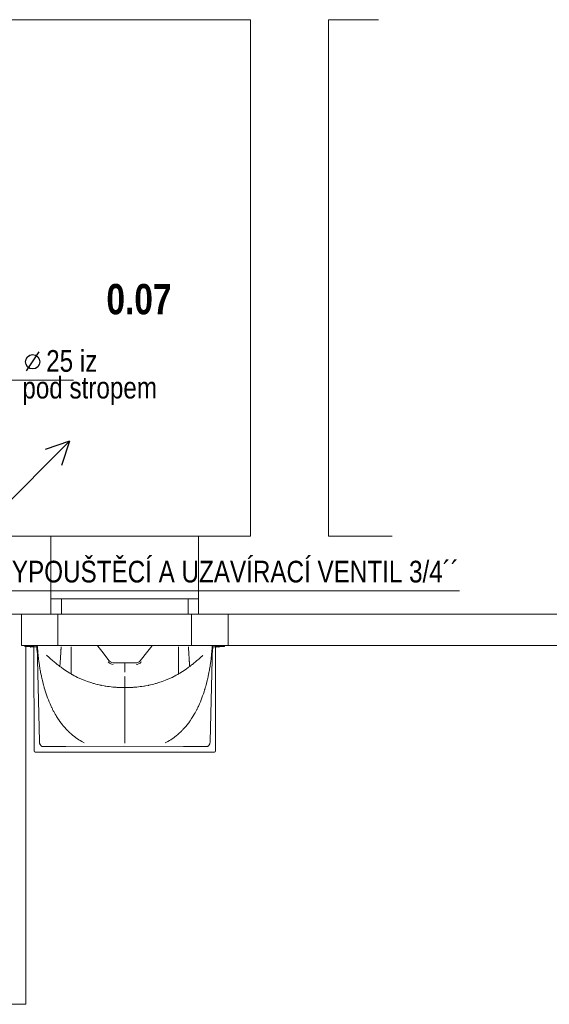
# Model space of a CAD drawing. Header units: millimetres. Extents: x -18118 to 32514, y -63087 to -43953.
# Tile 6 of 8: x 7022 to 10075, y -59847 to -54167. Entities that reach past the tile are written whole.
import ezdxf

# ---------------------------------------------------------------- set-up
doc = ezdxf.new("R2010")
doc.units = ezdxf.units.MM
doc.linetypes.add('Carkovana 2x_1', pattern=[200, 150, -50])
doc.layers.add('XR$2$1.PP - SLEPY_1', color=7, linetype='Continuous', lineweight=25)
doc.layers.add('XR$3$VODOVOD_1', color=7, linetype='Continuous', lineweight=25)
doc.styles.add('ARIAL', font='ARIAL.TTF')
doc.styles.add('Arial Black', font='Arial Black')

# ---------------------------------------------------------------- blocks, each defined once
blk = doc.blocks.new('KOMPLEXNÍ OBJEKT_50')
at = {"layer": 'XR$2$1.PP - SLEPY_1', "color": 138, "linetype": 'Continuous', "lineweight": 13}
for p, q in [((7052.1, -57780.9), (7051.8, -57776.7)), ((7096.6, -57776.7), (7054.1, -57776.7)), ((7102.9, -57782.7), (7055.4, -57782.7)), ((7084.2, -57782.7), (7084.2, -57785.9)), ((7084.8, -57786.7), (7084.9, -57786.7)), ((7086.6, -57782.7), (7085.5, -57786.2)), ((7090.2, -57784.7), (7098.2, -57784.7)), ((7099, -57776.7), (7096.6, -57776.7)), ((7104.1, -57784.7), (7098.2, -57784.7)), ((7104.1, -57787.5), (7101.8, -57784.7)), ((7104, -57776.7), (7105.1, -58384.7)), ((7108, -57776.7), (7104, -57776.7)), ((7108, -57776.7), (7109.6, -57776.7)), ((7109.8, -57776.7), (7109.6, -57776.7)), ((7110.3, -57776.7), (7109.8, -57776.7)), ((7110.7, -57776.7), (7110.3, -57776.7)), ((7119.2, -57776.7), (7110.7, -57776.7)), ((7119.2, -57776.7), (7119.7, -57776.7)), ((7119.7, -57776.7), (7120.1, -57776.7)), ((7120.6, -57776.7), (7120.1, -57776.7)), ((7122.7, -57776.7), (7121.6, -57776.7)), ((7136, -58329.8), (7123, -57778.6)), ((7471, -57776.7), (7471.2, -57780)), ((7494.6, -57809.9), (7471.7, -57781.3)), ((7538.4, -57864.7), (7494.6, -57809.9)), ((7717.1, -57864.7), (7761, -57809.9)), ((7761, -57809.9), (7783.9, -57781.3)), ((7784.6, -57776.7), (7784.3, -57780)), ((8119.5, -58329.8), (8132.5, -57778.6)), ((8132.8, -57776.7), (8133.9, -57776.7)), ((8134.9, -57776.7), (8135.4, -57776.7)), ((8135.9, -57776.7), (8135.4, -57776.7)), ((8136.3, -57776.7), (8135.9, -57776.7)), ((8136.3, -57776.7), (8144.8, -57776.7)), ((8144.8, -57776.7), (8145.3, -57776.7)), ((8145.3, -57776.7), (8145.7, -57776.7)), ((8145.7, -57776.7), (8145.9, -57776.7)), ((8147.5, -57776.7), (8145.9, -57776.7)), ((8147.5, -57776.7), (8151.5, -57776.7)), ((8151.5, -57776.7), (8150.4, -58384.7)), ((8151.5, -57784.7), (8157.4, -57784.7)), ((8151.5, -57787.5), (8153.7, -57784.7)), ((8152.6, -57782.7), (8200.1, -57782.7)), ((8156.6, -57776.7), (8158.9, -57776.7)), ((8165.4, -57784.7), (8157.4, -57784.7)), ((8158.9, -57776.7), (8201.4, -57776.7)), ((8169, -57782.7), (8170, -57786.2)), ((8170.7, -57786.7), (8170.6, -57786.7)), ((8171.4, -57782.7), (8171.3, -57785.9)), ((8203.5, -57780.9), (8203.8, -57776.7)), ((7627.8, -57876.4), (7561, -57876.4)), ((7627.8, -57876.4), (7627.8, -57886.1)), ((7627.8, -57876.4), (7694.5, -57876.4)), ((7627.8, -57876.4), (7627.8, -57886.1)), ((7627.8, -57886.1), (7627.8, -57924.1)), ((7627.8, -57886.1), (7627.8, -57924.1)), ((7627.8, -58357.6), (7288.4, -58359.4)), ((7627.8, -58357.6), (7967.1, -58359.4)), ((7110.7, -58391.7), (8144.8, -58391.7))]:
    blk.add_line(p, q, dxfattribs=at)
at = {"layer": 'XR$2$1.PP - SLEPY_1', "color": 138, "linetype": 'Carkovana 2x_1', "lineweight": 13}
for p, q in [((7121.4, -57783.7), (7103, -57783.7)), ((7103.2, -57783.6), (7103.2, -57782.7)), ((7115.1, -57784.7), (7104.1, -57784.7)), ((7121.6, -57803.7), (7120.3, -57784.6)), ((7121.1, -57784.5), (7122.4, -57803.6)), ((7122.9, -57809.2), (7121.1, -57784.5)), ((7121.5, -57778.6), (7121.5, -57776.7)), ((7122.5, -57790.2), (7121.5, -57778.6)), ((7121.6, -57776.7), (7121.6, -57778.6)), ((7123.4, -57782.6), (7123.1, -57778.5)), ((7471.2, -57780), (7471.2, -57780.5)), ((7494.6, -57809.9), (7494.6, -57810.2)), ((7761, -57809.9), (7761, -57810.2)), ((7784.3, -57780), (7784.3, -57780.5)), ((8132.1, -57782.6), (8132.4, -57778.5)), ((8132.6, -57809.2), (8134.4, -57784.5)), ((8133.1, -57790.2), (8134, -57778.6)), ((8134.4, -57784.5), (8133.1, -57803.6)), ((8133.9, -57803.7), (8135.2, -57784.6)), ((8134, -57778.6), (8134, -57776.7)), ((8134, -57776.7), (8134, -57778.6)), ((8134.1, -57783.7), (8152.5, -57783.7)), ((8140.4, -57784.7), (8151.5, -57784.7)), ((8152.4, -57783.6), (8152.4, -57782.7)), ((7532.7, -57871.5), (7532.7, -57871.7)), ((7538.4, -57865), (7538.4, -57864.7)), ((7561, -57876.7), (7561, -57876.4)), ((7561, -57876.7), (7627.8, -57876.7)), ((7694.5, -57876.7), (7627.8, -57876.7)), ((7694.5, -57876.7), (7694.5, -57876.4)), ((7717.1, -57865), (7717.1, -57864.7)), ((7722.8, -57871.5), (7722.8, -57871.7))]:
    blk.add_line(p, q, dxfattribs=at)
at = {"layer": 'XR$2$1.PP - SLEPY_1', "color": 138, "linetype": 'Continuous', "lineweight": 13}
for points in [[(7054.1, -57776.7), (7052.4, -57776.7), (7051.8, -57776.7)], [(7055.4, -57782.7), (7054.7, -57782.7), (7054.2, -57782.7), (7054.1, -57782.7), (7053.8, -57782.7), (7053.6, -57782.7)], [(7099, -57776.7), (7099.2, -57776.7), (7099.9, -57776.7), (7100.9, -57776.7), (7102.3, -57776.7)], [(7102.3, -57776.7), (7102.3, -57776.7), (7102.3, -57776.7)], [(7102.3, -57776.7), (7103.1, -57776.7), (7103.6, -57776.7), (7103.9, -57776.7), (7104, -57776.7)], [(7121.4, -57776.7), (7121.4, -57776.7), (7121.4, -57776.7), (7121.3, -57776.7), (7121.2, -57776.7), (7121.2, -57776.7), (7120.9, -57776.7), (7120.7, -57776.7), (7120.7, -57776.7), (7120.6, -57776.7), (7120.6, -57776.7)], [(7121.5, -57776.7), (7121.8, -57776.7), (7122.1, -57776.8), (7122.3, -57776.9), (7122.6, -57777.2), (7122.8, -57777.6), (7122.9, -57777.8), (7123.1, -57778.2), (7123.1, -57778.5)], [(7121.6, -57776.7), (7121.9, -57776.7), (7122.2, -57776.8), (7122.5, -57777), (7122.7, -57777.3), (7122.9, -57777.6), (7123.1, -57778), (7123.1, -57778.4)], [(7123.2, -57778.4), (7123, -57777.9), (7122.9, -57777.5), (7122.5, -57777), (7122.2, -57776.8), (7122.1, -57776.8), (7121.8, -57776.7), (7121.7, -57776.7), (7121.7, -57776.7), (7121.6, -57776.7), (7121.6, -57776.7), (7121.6, -57776.7), (7121.6, -57776.7), (7121.6, -57776.7), (7121.6, -57776.7)], [(7122.6, -57776.7), (7122.7, -57776.7), (7122.7, -57776.7), (7123.4, -57776.7), (7124.3, -57776.7), (7124.5, -57776.7), (7126, -57776.7), (7127.9, -57776.7), (7129.9, -57776.7), (7130.1, -57776.7), (7132.7, -57776.7), (7138.1, -57776.7), (7138.7, -57776.7), (7142.1, -57776.7), (7142.6, -57776.7), (7145.7, -57776.7), (7147.6, -57776.7), (7149.3, -57776.7), (7149.5, -57776.7), (7151.4, -57776.7), (7153.4, -57776.7), (7153.9, -57776.7), (7155.4, -57776.7), (7157.5, -57776.7), (7158.5, -57776.7), (7158.5, -57776.7), (7159.5, -57776.7), (7160.6, -57776.7), (7161.1, -57776.7), (7161.6, -57776.7)], [(7126.9, -57817.6), (7126.2, -57808.6), (7126, -57807), (7124.7, -57792.5), (7124.3, -57788.4), (7124, -57785.3), (7123.6, -57781.7), (7123.2, -57778.4)], [(7471, -57776.7), (7396.3, -57776.7), (7365, -57776.7), (7336.1, -57776.7), (7306.3, -57776.7), (7272.8, -57776.7), (7243.2, -57776.7), (7232.9, -57776.7), (7227.4, -57776.7), (7221.1, -57776.7), (7211.7, -57776.7), (7202.4, -57776.7), (7196.7, -57776.7), (7192, -57776.7), (7187, -57776.7), (7181, -57776.7), (7175.4, -57776.7), (7173, -57776.7), (7171.4, -57776.7), (7169.7, -57776.7), (7167.5, -57776.7), (7165.5, -57776.7), (7164.5, -57776.7), (7163.8, -57776.7), (7163, -57776.7), (7161.6, -57776.7)], [(7784.6, -57776.7), (7859.2, -57776.7), (7890.5, -57776.7), (7919.4, -57776.7), (7949.2, -57776.7), (7982.7, -57776.7), (8012.3, -57776.7), (8022.6, -57776.7), (8028.1, -57776.7), (8034.4, -57776.7), (8043.8, -57776.7), (8053.1, -57776.7), (8058.8, -57776.7), (8063.5, -57776.7), (8068.5, -57776.7), (8074.5, -57776.7), (8080.1, -57776.7), (8082.5, -57776.7), (8084.1, -57776.7), (8085.8, -57776.7), (8088, -57776.7), (8090.1, -57776.7), (8091, -57776.7), (8091.8, -57776.7), (8092.5, -57776.7), (8093.9, -57776.7)], [(8132.9, -57776.7), (8132.8, -57776.7), (8132.8, -57776.7), (8132.1, -57776.7), (8131.2, -57776.7), (8131, -57776.7), (8129.5, -57776.7), (8127.6, -57776.7), (8125.6, -57776.7), (8125.4, -57776.7), (8122.8, -57776.7), (8117.5, -57776.7), (8116.8, -57776.7), (8113.4, -57776.7), (8112.9, -57776.7), (8109.8, -57776.7), (8107.9, -57776.7), (8106.2, -57776.7), (8106, -57776.7), (8104.1, -57776.7), (8102.1, -57776.7), (8101.7, -57776.7), (8100.1, -57776.7), (8098, -57776.7), (8097, -57776.7), (8097, -57776.7), (8096, -57776.7), (8095, -57776.7), (8094.4, -57776.7), (8093.9, -57776.7)], [(8128.6, -57817.6), (8129.3, -57808.6), (8129.5, -57807), (8130.8, -57792.5), (8131.2, -57788.4), (8131.5, -57785.3), (8131.9, -57781.7), (8132.3, -57778.4)], [(8134, -57776.7), (8133.7, -57776.7), (8133.4, -57776.8), (8133.2, -57776.9), (8132.9, -57777.2), (8132.7, -57777.6), (8132.6, -57777.8), (8132.5, -57778.2), (8132.4, -57778.5)], [(8134, -57776.7), (8133.6, -57776.7), (8133.3, -57776.8), (8133, -57777), (8132.8, -57777.3), (8132.6, -57777.6), (8132.4, -57778), (8132.4, -57778.4)], [(8132.4, -57778.4), (8132.5, -57777.9), (8132.6, -57777.5), (8133.1, -57777), (8133.3, -57776.8), (8133.5, -57776.8), (8133.7, -57776.7), (8133.8, -57776.7), (8133.8, -57776.7), (8133.9, -57776.7), (8133.9, -57776.7), (8133.9, -57776.7), (8133.9, -57776.7), (8133.9, -57776.7), (8133.9, -57776.7)], [(8134.1, -57776.7), (8134.1, -57776.7), (8134.1, -57776.7), (8134.2, -57776.7), (8134.3, -57776.7), (8134.4, -57776.7), (8134.6, -57776.7), (8134.8, -57776.7), (8134.9, -57776.7), (8134.9, -57776.7), (8134.9, -57776.7)], [(8153.2, -57776.7), (8152.5, -57776.7), (8151.9, -57776.7), (8151.6, -57776.7), (8151.5, -57776.7)], [(8156.6, -57776.7), (8156.3, -57776.7), (8155.7, -57776.7), (8154.6, -57776.7), (8153.2, -57776.7)], [(8153.2, -57776.7), (8153.2, -57776.7), (8153.2, -57776.7)], [(8200.1, -57782.7), (8200.8, -57782.7), (8201.3, -57782.7), (8201.4, -57782.7), (8201.8, -57782.7), (8201.9, -57782.7)], [(8201.4, -57776.7), (8203.2, -57776.7), (8203.8, -57776.7)], [(7211.8, -58145.6), (7210.8, -58143.5), (7210.1, -58142.1), (7206.8, -58135.1), (7205.9, -58133.4), (7203.6, -58128.3), (7201.8, -58124.4), (7201.2, -58123.1), (7197, -58113.4), (7196.6, -58112.5), (7192.2, -58102.1), (7192, -58101.7), (7187.5, -58090.6), (7183.1, -58079.4), (7182.9, -58079), (7178.9, -58068.1), (7174.9, -58056.5), (7174.4, -58055.1), (7171.1, -58044.9), (7167.4, -58033), (7166.6, -58030.5), (7163.8, -58021), (7162.9, -58017.9), (7160.4, -58008.8), (7159.4, -58005.1), (7157.1, -57996.5), (7152.7, -57979.1), (7150.9, -57971.3), (7149.6, -57965.8), (7148, -57958.4), (7146.7, -57952.3), (7145.3, -57945.4), (7142.7, -57932.3), (7141.3, -57924.9), (7140.3, -57919), (7138.8, -57911), (7137.9, -57905.5), (7136.4, -57896.9), (7135.6, -57892), (7133.5, -57878.3), (7132.1, -57868.3), (7131.6, -57864.4), (7130.7, -57857.4), (7130.2, -57853.6), (7129.9, -57850.4), (7129.4, -57846.3), (7129.1, -57843.2), (7128.7, -57838.8), (7128.4, -57836.1), (7128.1, -57832.2)], [(7539.3, -57878.1), (7535.9, -57875), (7532.7, -57871.5)], [(7561, -57876.4), (7558.2, -57876.3), (7552.7, -57875.1), (7545, -57871.1), (7540.4, -57867.1), (7538.4, -57864.7)], [(7539.3, -57878.1), (7539.7, -57878.4), (7543.6, -57881.2)], [(7694.5, -57876.4), (7697.3, -57876.3), (7702.8, -57875.1), (7710.5, -57871.1), (7715.1, -57867.1), (7717.1, -57864.7)], [(7716.2, -57878.1), (7715.8, -57878.4), (7711.9, -57881.2), (7707.7, -57883.3), (7703.4, -57884.9), (7699, -57885.8), (7696, -57886.1), (7694.5, -57886.1)], [(7716.2, -57878.1), (7719.6, -57875), (7722.8, -57871.5)], [(8043.7, -58145.6), (8044.8, -58143.5), (8045.4, -58142.1), (8048.8, -58135.1), (8049.6, -58133.4), (8051.9, -58128.3), (8053.7, -58124.4), (8054.3, -58123.1), (8058.6, -58113.4), (8059, -58112.5), (8063.4, -58102.1), (8063.6, -58101.7), (8068, -58090.6), (8072.4, -58079.4), (8072.6, -58079), (8076.6, -58068.1), (8080.6, -58056.5), (8081.1, -58055.1), (8084.4, -58044.9), (8088.2, -58033), (8088.9, -58030.5), (8091.7, -58021), (8092.6, -58017.9), (8095.2, -58008.8), (8096.2, -58005.1), (8098.5, -57996.5), (8102.8, -57979.1), (8104.6, -57971.3), (8105.9, -57965.8), (8107.5, -57958.4), (8108.8, -57952.3), (8110.2, -57945.4), (8112.8, -57932.3), (8114.2, -57924.9), (8115.3, -57919), (8116.7, -57911), (8117.6, -57905.5), (8119.1, -57896.9), (8119.9, -57892), (8122, -57878.3), (8123.4, -57868.3), (8123.9, -57864.4), (8124.8, -57857.4), (8125.3, -57853.6), (8125.7, -57850.4), (8126.1, -57846.3), (8126.4, -57843.2), (8126.8, -57838.8), (8127.1, -57836.1), (8127.4, -57832.2)], [(7543.6, -57881.2), (7547.8, -57883.3), (7552.1, -57884.9)], [(7556.5, -57885.8), (7559.5, -57886.1), (7561, -57886.1)], [(7627.8, -57955.6), (7627.8, -57958.5), (7627.8, -57958.7), (7627.8, -57964.9), (7627.8, -57971.5), (7627.8, -57973.9), (7627.8, -57974), (7627.8, -57979.7), (7627.8, -57983.1), (7627.8, -57987.7), (7627.8, -57988.9), (7627.8, -57991.9), (7627.8, -57995.7), (7627.8, -58000.7), (7627.8, -58003.6), (7627.8, -58009.2), (7627.8, -58011.3), (7627.8, -58014.9), (7627.8, -58015.2), (7627.8, -58017.7)], [(7627.8, -57955.6), (7627.8, -57958.5), (7627.8, -57958.7), (7627.8, -57964.9), (7627.8, -57971.5), (7627.8, -57973.9), (7627.8, -57974), (7627.8, -57979.7), (7627.8, -57983.1), (7627.8, -57987.7), (7627.8, -57988.9), (7627.8, -57991.9), (7627.8, -57995.7), (7627.8, -58000.7), (7627.8, -58003.6), (7627.8, -58009.2), (7627.8, -58011.3), (7627.8, -58014.9), (7627.8, -58015.2), (7627.8, -58017.7)], [(7627.8, -58246.4), (7627.8, -58244.1), (7627.8, -58239.4), (7627.8, -58232.4), (7627.8, -58218.1), (7627.8, -58203.5), (7627.8, -58188.4), (7627.8, -58173), (7627.8, -58157.1), (7627.8, -58140.7), (7627.8, -58124), (7627.8, -58107), (7627.8, -58089.6), (7627.8, -58072), (7627.8, -58054.1), (7627.8, -58045), (7627.8, -58036), (7627.8, -58026.8), (7627.8, -58022.3), (7627.8, -58019.2), (7627.8, -58017.7)], [(7627.8, -58246.4), (7627.8, -58244.1), (7627.8, -58239.4), (7627.8, -58232.4), (7627.8, -58218.1), (7627.8, -58203.5), (7627.8, -58188.4), (7627.8, -58173), (7627.8, -58157.1), (7627.8, -58140.7), (7627.8, -58124), (7627.8, -58107), (7627.8, -58089.6), (7627.8, -58072), (7627.8, -58054.1), (7627.8, -58045), (7627.8, -58036), (7627.8, -58026.8), (7627.8, -58022.3), (7627.8, -58019.2), (7627.8, -58017.7)], [(7227, -58173.4), (7222.6, -58166), (7220.2, -58161.7), (7218, -58157.8), (7215.7, -58153.4), (7211.8, -58145.6)], [(8028.5, -58173.4), (8032.9, -58166), (8035.3, -58161.7), (8037.5, -58157.8), (8039.8, -58153.4), (8043.7, -58145.6)], [(7286.9, -58255.8), (7285.3, -58254), (7282.1, -58250.6), (7277.4, -58245.3), (7272.8, -58239.9), (7271.4, -58238.1), (7268.3, -58234.3), (7266.4, -58231.9), (7262.3, -58226.5), (7259.5, -58222.9), (7255.2, -58216.9), (7252.2, -58212.5), (7251, -58210.8), (7242.7, -58198.3), (7238.6, -58192), (7234.7, -58185.7), (7231.5, -58180.5), (7230.8, -58179.5), (7228.3, -58175.4), (7227, -58173.4)], [(7968.6, -58255.8), (7970.2, -58254), (7973.4, -58250.6), (7978.1, -58245.3), (7982.7, -58239.9), (7984.2, -58238.1), (7987.2, -58234.3), (7989.1, -58231.9), (7993.3, -58226.5), (7996, -58222.9), (8000.3, -58216.9), (8003.3, -58212.5), (8004.5, -58210.8), (8012.8, -58198.3), (8016.9, -58192), (8020.8, -58185.7), (8024.1, -58180.5), (8024.7, -58179.5), (8027.2, -58175.4), (8028.5, -58173.4)], [(7286.9, -58255.8), (7288.7, -58257.7), (7290.4, -58259.5), (7291.5, -58260.7), (7292.2, -58261.4), (7293.9, -58263.2), (7296.3, -58265.6), (7297.7, -58267), (7298.7, -58268), (7301, -58270.3), (7302.9, -58272.2), (7303.2, -58272.5), (7305.3, -58274.6), (7307.3, -58276.6), (7307.6, -58276.9), (7309.3, -58278.5), (7311.4, -58280.5), (7312.3, -58281.3), (7313.6, -58282.5), (7316, -58284.6), (7317.8, -58286.2), (7318.6, -58286.8), (7321.5, -58289.3), (7322.4, -58290.1), (7324.7, -58292)], [(7627.8, -58246.4), (7627.8, -58247.7), (7627.8, -58248.8), (7627.8, -58250.1), (7627.8, -58251.1), (7627.8, -58253.8), (7627.8, -58255.8), (7627.8, -58260.3), (7627.8, -58261), (7627.8, -58264.8), (7627.8, -58267.9), (7627.8, -58269.1), (7627.8, -58273.3), (7627.8, -58274.6), (7627.8, -58277.4), (7627.8, -58280.9), (7627.8, -58281.4), (7627.8, -58286.9), (7627.8, -58288.9), (7627.8, -58292.4), (7627.8, -58292.4), (7627.8, -58295.7), (7627.8, -58297.5), (7627.8, -58298.8), (7627.8, -58301.7), (7627.8, -58302.2), (7627.8, -58304.5), (7627.8, -58306.5), (7627.8, -58307.2), (7627.8, -58310.5), (7627.8, -58312.1), (7627.8, -58314.1), (7627.8, -58316.3), (7627.8, -58317.3), (7627.8, -58318.2), (7627.8, -58320), (7627.8, -58320.1), (7627.8, -58322.6), (7627.8, -58323.2), (7627.8, -58325.1), (7627.8, -58326.3), (7627.8, -58327.4), (7627.8, -58329.3), (7627.8, -58329.8), (7627.8, -58330.8), (7627.8, -58332.3), (7627.8, -58332.4), (7627.8, -58334.1), (7627.8, -58335), (7627.8, -58335.9), (7627.8, -58337.6), (7627.8, -58338.7)], [(7627.8, -58246.4), (7627.8, -58247.7), (7627.8, -58248.8), (7627.8, -58250.1), (7627.8, -58251.1), (7627.8, -58253.8), (7627.8, -58255.8), (7627.8, -58260.3), (7627.8, -58261), (7627.8, -58264.8), (7627.8, -58267.9), (7627.8, -58269.1), (7627.8, -58273.3), (7627.8, -58274.6), (7627.8, -58277.4), (7627.8, -58280.9), (7627.8, -58281.4), (7627.8, -58286.9), (7627.8, -58288.9), (7627.8, -58292.4), (7627.8, -58292.4), (7627.8, -58295.7), (7627.8, -58297.5), (7627.8, -58298.8), (7627.8, -58301.7), (7627.8, -58302.2), (7627.8, -58304.5), (7627.8, -58306.5), (7627.8, -58307.2), (7627.8, -58310.5), (7627.8, -58312.1), (7627.8, -58314.1), (7627.8, -58316.3), (7627.8, -58317.3), (7627.8, -58318.2), (7627.8, -58320), (7627.8, -58320.1), (7627.8, -58322.6), (7627.8, -58323.2), (7627.8, -58325.1), (7627.8, -58326.3), (7627.8, -58327.4), (7627.8, -58329.3), (7627.8, -58329.8), (7627.8, -58330.8), (7627.8, -58332.3), (7627.8, -58332.4), (7627.8, -58334.1), (7627.8, -58335), (7627.8, -58335.9), (7627.8, -58337.6), (7627.8, -58338.7)], [(7968.6, -58255.8), (7966.9, -58257.7), (7965.2, -58259.5), (7964, -58260.7), (7963.3, -58261.4), (7961.6, -58263.2), (7959.2, -58265.6), (7957.8, -58267), (7956.8, -58268), (7954.5, -58270.3), (7952.6, -58272.2), (7952.3, -58272.5), (7950.2, -58274.6), (7948.2, -58276.6), (7947.9, -58276.9), (7946.2, -58278.5), (7944.1, -58280.5), (7943.2, -58281.3), (7941.9, -58282.5), (7939.5, -58284.6), (7937.7, -58286.2), (7936.9, -58286.8), (7934, -58289.3), (7933.1, -58290.1), (7930.8, -58292)], [(7136, -58329.8), (7136, -58330.4), (7136, -58330.7), (7136, -58331.6), (7136, -58331.7), (7136.1, -58333.4), (7136.1, -58333.5), (7136.2, -58335.1), (7136.2, -58335.2), (7136.3, -58336.8), (7136.3, -58337), (7136.8, -58339.8), (7137, -58340.6), (7137.6, -58342.8), (7138, -58344), (7138.6, -58345.6), (7139.4, -58347.2), (7139.9, -58348.3), (7141, -58350.1), (7143, -58352.8), (7143.2, -58352.9), (7145.1, -58354.9), (7145.2, -58355.1), (7147.1, -58356.6), (7147.7, -58357), (7149.3, -58357.9), (7150.3, -58358.5), (7151.5, -58359), (7151.7, -58359.1), (7153.1, -58359.5), (7153.9, -58359.7), (7154.6, -58359.9), (7155.1, -58359.9), (7156, -58360.1), (7156.3, -58360.1), (7157.4, -58360.1), (7157.6, -58360.1), (7158.9, -58360.2), (7159, -58360.2), (7160.4, -58360.1), (7160.8, -58360.1), (7161.1, -58360.1), (7161.8, -58360)], [(7324.7, -58292), (7329, -58295.6), (7331.4, -58297.6), (7333.6, -58299.4), (7337.1, -58302.2), (7345.6, -58308.7), (7355, -58315.5), (7363, -58320.9), (7370.7, -58325.7), (7379.2, -58330.7), (7394.5, -58338.7)], [(7930.8, -58292), (7926.6, -58295.6), (7924.1, -58297.6), (7921.9, -58299.4), (7918.4, -58302.2), (7910, -58308.7), (7900.5, -58315.5), (7892.5, -58320.9), (7884.8, -58325.7), (7876.3, -58330.7), (7861, -58338.7)], [(8119.5, -58329.8), (8119.5, -58330.4), (8119.5, -58330.7), (8119.5, -58331.6), (8119.5, -58331.7), (8119.5, -58333.4), (8119.4, -58333.5), (8119.4, -58335.1), (8119.4, -58335.2), (8119.2, -58336.8), (8119.2, -58337), (8118.7, -58339.8), (8118.5, -58340.6), (8117.9, -58342.8), (8117.5, -58344), (8116.9, -58345.6), (8116.2, -58347.2), (8115.6, -58348.3), (8114.5, -58350.1), (8112.5, -58352.8), (8112.4, -58352.9), (8110.5, -58354.9), (8110.3, -58355.1), (8108.4, -58356.6), (8107.8, -58357), (8106.3, -58357.9), (8105.2, -58358.5), (8104, -58359), (8103.8, -58359.1), (8102.4, -58359.5), (8101.7, -58359.7), (8101, -58359.9), (8100.5, -58359.9), (8099.5, -58360.1), (8099.2, -58360.1), (8098.1, -58360.1), (8097.9, -58360.1), (8096.6, -58360.2), (8096.5, -58360.2), (8095.2, -58360.1), (8094.7, -58360.1), (8094.4, -58360.1), (8093.7, -58360)], [(7161.8, -58360), (7163.8, -58360), (7164.8, -58360), (7165.7, -58360), (7169.7, -58360), (7170.8, -58359.9), (7177.6, -58359.9), (7179.9, -58359.9), (7193.4, -58359.8), (7197.9, -58359.8), (7209.2, -58359.7), (7216, -58359.7), (7225.1, -58359.6), (7234.1, -58359.6), (7240.9, -58359.6), (7243.1, -58359.6), (7252.2, -58359.5), (7256.7, -58359.5), (7261.2, -58359.5), (7270.3, -58359.5), (7272.5, -58359.5), (7274.8, -58359.4), (7276.5, -58359.4), (7279.3, -58359.4), (7280.4, -58359.4), (7281.6, -58359.4), (7282.4, -58359.4), (7283.8, -58359.4), (7284.4, -58359.4), (7286.1, -58359.4), (7286.4, -58359.4), (7287.4, -58359.4), (7287.6, -58359.4), (7288.4, -58359.4)], [(8093.7, -58360), (8091.8, -58360), (8090.7, -58360), (8089.8, -58360), (8085.8, -58360), (8084.7, -58359.9), (8077.9, -58359.9), (8075.7, -58359.9), (8062.1, -58359.8), (8057.6, -58359.8), (8046.3, -58359.7), (8039.5, -58359.7), (8030.5, -58359.6), (8021.4, -58359.6), (8014.6, -58359.6), (8012.4, -58359.6), (8003.3, -58359.5), (7998.8, -58359.5), (7994.3, -58359.5), (7985.3, -58359.5), (7983, -58359.5), (7980.7, -58359.4), (7979, -58359.4), (7976.2, -58359.4), (7975.1, -58359.4), (7973.9, -58359.4), (7973.1, -58359.4), (7971.7, -58359.4), (7971.1, -58359.4), (7969.4, -58359.4), (7969.1, -58359.4), (7968.1, -58359.4), (7967.9, -58359.4), (7967.1, -58359.4)]]:
    blk.add_lwpolyline(points, dxfattribs=at)
at = {"layer": 'XR$2$1.PP - SLEPY_1', "color": 138, "linetype": 'Carkovana 2x_1', "lineweight": 13}
for points in [[(7113.9, -57783.6), (7114.4, -57784.1), (7114.9, -57784.6)], [(7121.1, -57784.5), (7121.7, -57792.6), (7122.3, -57800.7), (7122.9, -57808.9), (7122.9, -57809.2)], [(7121.5, -57776.7), (7121.5, -57776.7), (7121.5, -57776.7), (7121.5, -57776.7), (7121.5, -57776.7), (7121.6, -57776.7), (7121.6, -57776.7), (7122, -57776.8), (7122.3, -57776.9), (7122.6, -57777.2), (7122.9, -57777.7), (7123, -57778), (7123.1, -57778.4)], [(7128.1, -57832.2), (7128, -57831.3), (7127.8, -57828.9), (7127.4, -57823.7), (7127.2, -57821.6), (7126.9, -57817.6)], [(7261, -57783.6), (7260.9, -57785.7), (7260.7, -57789.3), (7260.7, -57789.6), (7260.2, -57797.2), (7260, -57800.8), (7259.3, -57812.5), (7259, -57818.1), (7258.5, -57827.8), (7258, -57835.3), (7257.6, -57842.9), (7257.1, -57850.3), (7257, -57852.1), (7256.6, -57857.6), (7256.1, -57864.8), (7255.9, -57868.2), (7255.6, -57871.8), (7255.1, -57878.5), (7254.7, -57883.4), (7254.6, -57885.1), (7254, -57891.4), (7253.9, -57892.9), (7253.5, -57897.5)], [(7317.9, -57940.7), (7317.8, -57934.2), (7317.8, -57920.6), (7317.7, -57910.1), (7317.7, -57899.3), (7317.7, -57877), (7317.7, -57854.1), (7317.7, -57830.7), (7317.8, -57807.3), (7317.8, -57795.5), (7317.8, -57787.7), (7317.9, -57783.8)], [(7937.7, -57940.7), (7937.7, -57934.2), (7937.8, -57920.6), (7937.8, -57910.1), (7937.8, -57899.3), (7937.8, -57877), (7937.8, -57854.1), (7937.8, -57830.7), (7937.7, -57807.3), (7937.7, -57795.5), (7937.7, -57787.7), (7937.7, -57783.8)], [(7994.5, -57783.6), (7994.6, -57785.7), (7994.8, -57789.3), (7994.8, -57789.6), (7995.3, -57797.2), (7995.5, -57800.8), (7996.2, -57812.5), (7996.5, -57818.1), (7997.1, -57827.8), (7997.5, -57835.3), (7998, -57842.9), (7998.4, -57850.3), (7998.5, -57852.1), (7998.9, -57857.6), (7999.4, -57864.8), (7999.6, -57868.2), (7999.9, -57871.8), (8000.4, -57878.5), (8000.8, -57883.4), (8000.9, -57885.1), (8001.5, -57891.4), (8001.6, -57892.9), (8002.1, -57897.5)], [(8127.4, -57832.2), (8127.5, -57831.3), (8127.7, -57828.9), (8128.1, -57823.7), (8128.3, -57821.6), (8128.6, -57817.6)], [(8134, -57776.7), (8134, -57776.7), (8134, -57776.7), (8134, -57776.7), (8134, -57776.7), (8134, -57776.7), (8133.9, -57776.7), (8133.5, -57776.8), (8133.2, -57776.9), (8132.9, -57777.2), (8132.6, -57777.7), (8132.5, -57778), (8132.4, -57778.4)], [(8134.4, -57784.5), (8133.8, -57792.6), (8133.2, -57800.7), (8132.6, -57808.9), (8132.6, -57809.2)], [(8141.6, -57783.6), (8141.1, -57784.1), (8140.6, -57784.6)], [(7253.5, -57897.5), (7251.6, -57896.1), (7247.9, -57893.3), (7247.1, -57892.7), (7242.4, -57889.1), (7238.2, -57885.8), (7231.4, -57880.3), (7229.3, -57878.7), (7220.4, -57871.4), (7220.4, -57871.4), (7211.6, -57864), (7209.4, -57862.2), (7198.6, -57852.8), (7194, -57848.8), (7187.7, -57843.1), (7180.5, -57836.5), (7177, -57833.2)], [(8002.1, -57897.5), (8003.9, -57896.1), (8007.6, -57893.3), (8008.4, -57892.7), (8013.1, -57889.1), (8017.3, -57885.8), (8024.2, -57880.3), (8026.2, -57878.7), (8035.1, -57871.4), (8035.1, -57871.4), (8043.9, -57864), (8046.1, -57862.2), (8057, -57852.8), (8061.5, -57848.8), (8067.8, -57843.1), (8075, -57836.5), (8078.6, -57833.2)], [(7253.5, -57897.5), (7260.4, -57902.7), (7274.5, -57912.8), (7296, -57927.3), (7310.5, -57936.4), (7317.9, -57940.7)], [(8002.1, -57897.5), (7995.1, -57902.7), (7981, -57912.8), (7959.5, -57927.3), (7945, -57936.4), (7937.7, -57940.7)], [(7627.8, -58019.6), (7626.5, -58019.6), (7625.9, -58019.6), (7625.3, -58019.6), (7622.8, -58019.6), (7622.1, -58019.6), (7617.8, -58019.5), (7616.4, -58019.5), (7610.7, -58019.4), (7607.8, -58019.3), (7605, -58019.2), (7597.9, -58019), (7593.6, -58018.8), (7588, -58018.6), (7582.2, -58018.2), (7578, -58018), (7570.9, -58017.5), (7568.2, -58017.2), (7559.5, -58016.5), (7558.3, -58016.4), (7548.4, -58015.4), (7538.5, -58014.2), (7536.8, -58014), (7528.7, -58012.9), (7518.9, -58011.4), (7514.2, -58010.7), (7509.1, -58009.8), (7491.7, -58006.6), (7489.5, -58006.1), (7479.8, -58004), (7470, -58001.8), (7469.2, -58001.6), (7460.3, -57999.4), (7450.7, -57996.8), (7447, -57995.7), (7431.4, -57991), (7412.2, -57984.6), (7402.9, -57981.2), (7393.1, -57977.4), (7359.8, -57962.9), (7355.2, -57960.7), (7345.8, -57956), (7338.7, -57952.3), (7336.5, -57951.1), (7331.8, -57948.6), (7327.1, -57946), (7324.8, -57944.7), (7322.5, -57943.4), (7320.2, -57942.1), (7319, -57941.4), (7317.9, -57940.7)], [(7627.8, -58019.6), (7629, -58019.6), (7629.7, -58019.6), (7630.3, -58019.6), (7632.7, -58019.6), (7633.5, -58019.6), (7637.7, -58019.5), (7639.1, -58019.5), (7644.8, -58019.4), (7647.7, -58019.3), (7650.5, -58019.2), (7657.6, -58019), (7661.9, -58018.8), (7667.6, -58018.6), (7673.3, -58018.2), (7677.5, -58018), (7684.7, -58017.5), (7687.4, -58017.2), (7696, -58016.5), (7697.2, -58016.4), (7707.1, -58015.4), (7717, -58014.2), (7718.7, -58014), (7726.8, -58012.9), (7736.6, -58011.4), (7741.3, -58010.7), (7746.4, -58009.8), (7763.9, -58006.6), (7766, -58006.1), (7775.8, -58004), (7785.5, -58001.8), (7786.3, -58001.6), (7795.2, -57999.4), (7804.9, -57996.8), (7808.6, -57995.7), (7824.2, -57991), (7843.4, -57984.6), (7852.6, -57981.2), (7862.4, -57977.4), (7895.7, -57962.9), (7900.3, -57960.7), (7909.7, -57956), (7916.8, -57952.3), (7919.1, -57951.1), (7923.7, -57948.6), (7928.4, -57946), (7930.7, -57944.7), (7933, -57943.4), (7935.4, -57942.1), (7936.5, -57941.4), (7937.7, -57940.7)], [(7627.8, -57957.1), (7627.8, -57957.3), (7627.8, -57960.2), (7627.8, -57966.4), (7627.8, -57970.8), (7627.8, -57975.7), (7627.8, -57978.3), (7627.8, -57978.9), (7627.8, -57984.7), (7627.8, -57985.8), (7627.8, -57993.2), (7627.8, -57993.7), (7627.8, -57999.7), (7627.8, -58000.5), (7627.8, -58002.4), (7627.8, -58007.7), (7627.8, -58009.8), (7627.8, -58011.1), (7627.8, -58011.2), (7627.8, -58014.8), (7627.8, -58016.8), (7627.8, -58018.3), (7627.8, -58019.6)], [(7627.8, -57957.1), (7627.8, -57957.3), (7627.8, -57960.2), (7627.8, -57966.4), (7627.8, -57970.8), (7627.8, -57975.7), (7627.8, -57978.3), (7627.8, -57978.9), (7627.8, -57984.7), (7627.8, -57985.8), (7627.8, -57993.2), (7627.8, -57993.7), (7627.8, -57999.7), (7627.8, -58000.5), (7627.8, -58002.4), (7627.8, -58007.7), (7627.8, -58009.8), (7627.8, -58011.1), (7627.8, -58011.2), (7627.8, -58014.8), (7627.8, -58016.8), (7627.8, -58018.3), (7627.8, -58019.6)], [(7627.8, -58248.9), (7627.8, -58246.6), (7627.8, -58242.9), (7627.8, -58241.9), (7627.8, -58236.7), (7627.8, -58234.9), (7627.8, -58224.2), (7627.8, -58220.5), (7627.8, -58211.4), (7627.8, -58205.8), (7627.8, -58198.4), (7627.8, -58185.1), (7627.8, -58171.4), (7627.8, -58157.3), (7627.8, -58143), (7627.8, -58128.3), (7627.8, -58113.4), (7627.8, -58105.9), (7627.8, -58098.3), (7627.8, -58082.9), (7627.8, -58067.3), (7627.8, -58056), (7627.8, -58051.5), (7627.8, -58047), (7627.8, -58037.9), (7627.8, -58035.6), (7627.8, -58028.8), (7627.8, -58027.6), (7627.8, -58024.2), (7627.8, -58021.1), (7627.8, -58019.6)], [(7627.8, -58248.9), (7627.8, -58246.6), (7627.8, -58242.9), (7627.8, -58241.9), (7627.8, -58236.7), (7627.8, -58234.9), (7627.8, -58224.2), (7627.8, -58220.5), (7627.8, -58211.4), (7627.8, -58205.8), (7627.8, -58198.4), (7627.8, -58185.1), (7627.8, -58171.4), (7627.8, -58157.3), (7627.8, -58143), (7627.8, -58128.3), (7627.8, -58113.4), (7627.8, -58105.9), (7627.8, -58098.3), (7627.8, -58082.9), (7627.8, -58067.3), (7627.8, -58056), (7627.8, -58051.5), (7627.8, -58047), (7627.8, -58037.9), (7627.8, -58035.6), (7627.8, -58028.8), (7627.8, -58027.6), (7627.8, -58024.2), (7627.8, -58021.1), (7627.8, -58019.6)], [(7627.8, -58340.3), (7627.8, -58339.5), (7627.8, -58339.3), (7627.8, -58337.8), (7627.8, -58337.2), (7627.8, -58335.3), (7627.8, -58335.3), (7627.8, -58332.7), (7627.8, -58331.6), (7627.8, -58330), (7627.8, -58328.1), (7627.8, -58327.3), (7627.8, -58324.6), (7627.8, -58324.5), (7627.8, -58321.6), (7627.8, -58320.6), (7627.8, -58318.6), (7627.8, -58318.3), (7627.8, -58315.8), (7627.8, -58315.6), (7627.8, -58313.2), (7627.8, -58312.5), (7627.8, -58310.3), (7627.8, -58309.3), (7627.8, -58307.3), (7627.8, -58306.2), (7627.8, -58304), (7627.8, -58303), (7627.8, -58300.5), (7627.8, -58299.8), (7627.8, -58296.9), (7627.8, -58293.1), (7627.8, -58292.9), (7627.8, -58288.8), (7627.8, -58286.3), (7627.8, -58279.7), (7627.8, -58279.2), (7627.8, -58275.6), (7627.8, -58275), (7627.8, -58271.9), (7627.8, -58270.1), (7627.8, -58268.3), (7627.8, -58265), (7627.8, -58264.5), (7627.8, -58259.7), (7627.8, -58256.8), (7627.8, -58254.3), (7627.8, -58252.9), (7627.8, -58251.6), (7627.8, -58248.9)], [(7627.8, -58340.3), (7627.8, -58339.5), (7627.8, -58339.3), (7627.8, -58337.8), (7627.8, -58337.2), (7627.8, -58335.3), (7627.8, -58335.3), (7627.8, -58332.7), (7627.8, -58331.6), (7627.8, -58330), (7627.8, -58328.1), (7627.8, -58327.3), (7627.8, -58324.6), (7627.8, -58324.5), (7627.8, -58321.6), (7627.8, -58320.6), (7627.8, -58318.6), (7627.8, -58318.3), (7627.8, -58315.8), (7627.8, -58315.6), (7627.8, -58313.2), (7627.8, -58312.5), (7627.8, -58310.3), (7627.8, -58309.3), (7627.8, -58307.3), (7627.8, -58306.2), (7627.8, -58304), (7627.8, -58303), (7627.8, -58300.5), (7627.8, -58299.8), (7627.8, -58296.9), (7627.8, -58293.1), (7627.8, -58292.9), (7627.8, -58288.8), (7627.8, -58286.3), (7627.8, -58279.7), (7627.8, -58279.2), (7627.8, -58275.6), (7627.8, -58275), (7627.8, -58271.9), (7627.8, -58270.1), (7627.8, -58268.3), (7627.8, -58265), (7627.8, -58264.5), (7627.8, -58259.7), (7627.8, -58256.8), (7627.8, -58254.3), (7627.8, -58252.9), (7627.8, -58251.6), (7627.8, -58248.9)]]:
    blk.add_lwpolyline(points, dxfattribs=at)
for centre, major_axis, ratio, start_param, end_param in [((7052.1, -57781.9), (0, -1), 0.0001, 3.141593, 3.882927), ((7081.2, -57777.7), (0, -1), 0.0001, 3.141593, 3.882772), ((7102.9, -57783.7), (0, -1), 0.088133, 1.58825, 3.141593), ((7102.9, -57783.7), (0, -1), 0.08849, 1.570796, 3.141593), ((7471, -57777.9), (-0.14, 2), 0.002334, 3.141434, 4.624964), ((7784.5, -57777.9), (-0.14, -2), 0.002334, 4.799814, 6.283343), ((8152.6, -57783.7), (0, 1), 0.088133, 0, 1.553343), ((8152.6, -57783.7), (0, 1), 0.08849, 0, 1.570796), ((8174.3, -57777.7), (0, 1), 0.0001, 5.542006, 6.283185), ((8184.5, -57777.7), (0, 1), 0.0001, 5.541851, 6.283185), ((7627.8, -57923.5), (0, -9), 0.000011, -0.835004, -0.466962), ((7627.8, -57923.5), (0, 9), 0.000011, 3.608554, 3.976596), ((7627.8, -57958.1), (0, 2), 0.000143, -1.046611, -0.610857), ((7627.8, -57958.1), (0, -2), 0.000143, 3.752449, 4.188203)]:
    blk.add_ellipse(centre, major_axis=major_axis, ratio=ratio, start_param=start_param, end_param=end_param, dxfattribs=at)
at = {"layer": 'XR$2$1.PP - SLEPY_1', "color": 138, "linetype": 'Continuous', "lineweight": 13}
for centre, major_axis, ratio, start_param, end_param in [((7053.6, -57780.7), (0, 2), 0.8, 1.658063, 3.141593), ((7084.8, -57785.9), (0, 0.8), 0.8, 1.58825, 3.141593), ((7084.9, -57785.9), (0, 0.8), 0.8, 3.141593, 4.353618), ((7087.4, -57784.7), (0, 2), 0.8, 5.235988, 6.283185), ((7090.2, -57782.7), (0, 2), 0.8, 2.094395, 3.141593), ((7121.4, -57778.7), (0, -2), 0.799995, 1.602305, 3.141593), ((7121.6, -57778.7), (0, -2), 0.799999, 1.726716, 3.141593), ((7472.8, -57779.9), (0, -1.99), 0.803056, 4.796761, 5.495826), ((7782.7, -57779.9), (0, -1.99), 0.803056, 0.78736, 1.486424), ((8133.9, -57778.7), (0, 2), 0.799999, 0, 1.414877), ((8134.1, -57778.7), (0, 2), 0.799995, 0, 1.539288), ((8165.4, -57782.7), (0, 2), 0.8, 3.141593, 4.18879), ((8168.1, -57784.7), (0, 2), 0.8, 0, 1.047198), ((8170.6, -57785.9), (0, 0.8), 0.8, 1.929567, 3.141593), ((8170.7, -57785.9), (0, 0.8), 0.8, 3.141593, 4.694936), ((8201.9, -57780.7), (0, 2), 0.8, 3.141593, 4.625123), ((7627.8, -57923.5), (0, 6), 0.000017, -4.531969, -3.463985), ((7627.8, -57923.5), (0, -6), 0.000017, 0.322393, 1.390377), ((7627.8, -57958.1), (0, 5), 0.00002, -0.60528, -0.273086), ((7627.8, -57958.1), (0, -5), 0.00002, 3.414678, 3.746873), ((7110.7, -58384.7), (0, 7), 0.8, 1.573074, 3.141593), ((8144.8, -58384.7), (0, 7), 0.8, 3.141593, 4.710111)]:
    blk.add_ellipse(centre, major_axis=major_axis, ratio=ratio, start_param=start_param, end_param=end_param, dxfattribs=at)

msp = doc.modelspace()

# ---------------------------------------------------------------- linework, layer by layer
at = {"layer": 'XR$2$1.PP - SLEPY_1', "color": 138, "linetype": 'Continuous', "lineweight": 13}
for p, q in [((3232.2, -54166.7), (8352.2, -54166.7)), ((8352.2, -57146.7), (8352.2, -54166.7)), ((8802.2, -57146.7), (8802.2, -54166.7)), ((8802.2, -54166.7), (9090.1, -54166.7)), ((7202.2, -57146.7), (6427.2, -57146.7)), ((7202.2, -57146.7), (8052.2, -57146.7)), ((7202.2, -57596.7), (7202.2, -57146.7)), ((8352.2, -57146.7), (8052.2, -57146.7)), ((8052.2, -57596.7), (8052.2, -57146.7)), ((8802.2, -57146.7), (9169, -57146.7)), ((8052.2, -57506.7), (7202.2, -57506.7)), ((7262.2, -57506.7), (7262.2, -57596.7)), ((7992.2, -57506.7), (7992.2, -57596.7)), ((7202.2, -57596.7), (6877.2, -57596.7)), ((7031.8, -57596.7), (7031.8, -57776.7)), ((8052.2, -57596.7), (7202.2, -57596.7)), ((7242.2, -57596.7), (7202.2, -57596.7)), ((7242.2, -57776.7), (7242.2, -57596.7)), ((8012.2, -57776.7), (8012.2, -57596.7)), ((8012.2, -57596.7), (8052.2, -57596.7)), ((9169, -57596.7), (8052.2, -57596.7)), ((8223.8, -57596.7), (8223.8, -57776.7)), ((9169, -57596.7), (23607.2, -57596.7)), ((7031.8, -57776.7), (7057.1, -57776.7)), ((7057.1, -57776.7), (7057.2, -59846.7)), ((7057.1, -57776.7), (7242.2, -57776.7)), ((8012.2, -57776.7), (7242.2, -57776.7)), ((8012.2, -57776.7), (23787.2, -57776.7)), ((6472.2, -59846.7), (7057.2, -59846.7))]:
    msp.add_line(p, q, dxfattribs=at)
at = {"layer": 'XR$3$VODOVOD_1', "color": 7, "linetype": 'Continuous', "lineweight": 25}
msp.add_line((7060.4, -56193.1), (7134.8, -56083), dxfattribs=at)
at = {"layer": 'XR$3$VODOVOD_1', "color": 7, "linetype": 'Continuous', "lineweight": 18}
msp.add_line((6749.4, -56245.4), (7331.2, -56245.4), dxfattribs=at)
at = {"layer": 'XR$3$VODOVOD_1', "color": 251, "linetype": 'Continuous', "lineweight": 25}
for p, q in [((6842.6, -57065.5), (7309.3, -56598.8)), ((7309.3, -56598.8), (7169.3, -56645.2)), ((7309.3, -56598.8), (7262.9, -56738.8))]:
    msp.add_line(p, q, dxfattribs=at)
at = {"layer": 'XR$3$VODOVOD_1', "color": 7, "linetype": 'Continuous', "lineweight": 13}
msp.add_line((6883.7, -57460.7), (9557, -57460.7), dxfattribs=at)
at = {"layer": 'XR$3$VODOVOD_1', "color": 7, "linetype": 'Continuous', "lineweight": 25}
msp.add_circle((7096.5, -56140.2), 41.4, dxfattribs=at)

# ---------------------------------------------------------------- block references
at = {"layer": 'XR$2$1.PP - SLEPY_1', "color": 138, "linetype": 'Continuous', "lineweight": 13}
msp.add_blockref('KOMPLEXNÍ OBJEKT_50', (0, 0), dxfattribs=at)

# ---------------------------------------------------------------- texts
at = {"layer": 'XR$2$1.PP - SLEPY_1', "color": 138, "linetype": 'Continuous', "lineweight": 35, "insert": (7521.8, -55868.7), "char_height": 175, "width": 456.843, "attachment_point": 7, "style": 'Arial Black'}
msp.add_mtext('\\W0.69;0.07', dxfattribs=at)
at = {"layer": 'XR$3$VODOVOD_1', "color": 7, "linetype": 'Continuous', "lineweight": 25, "char_height": 125, "attachment_point": 7, "style": 'ARIAL'}
for s, insert, width in [('\\W0.80;25 iz', (7174.6, -56199.5), 346.729), ('\\W0.80;pod stropem', (7037.1, -56389.6), 830.174), ('\\W0.80;VYPOUŠTĚCÍ A UZAVÍRACÍ VENTIL 3/4´´', (6883.7, -57414.8), 2723.398)]:
    msp.add_mtext(s, dxfattribs=dict(at, insert=insert, width=width))

doc.saveas('drawing.dxf')
